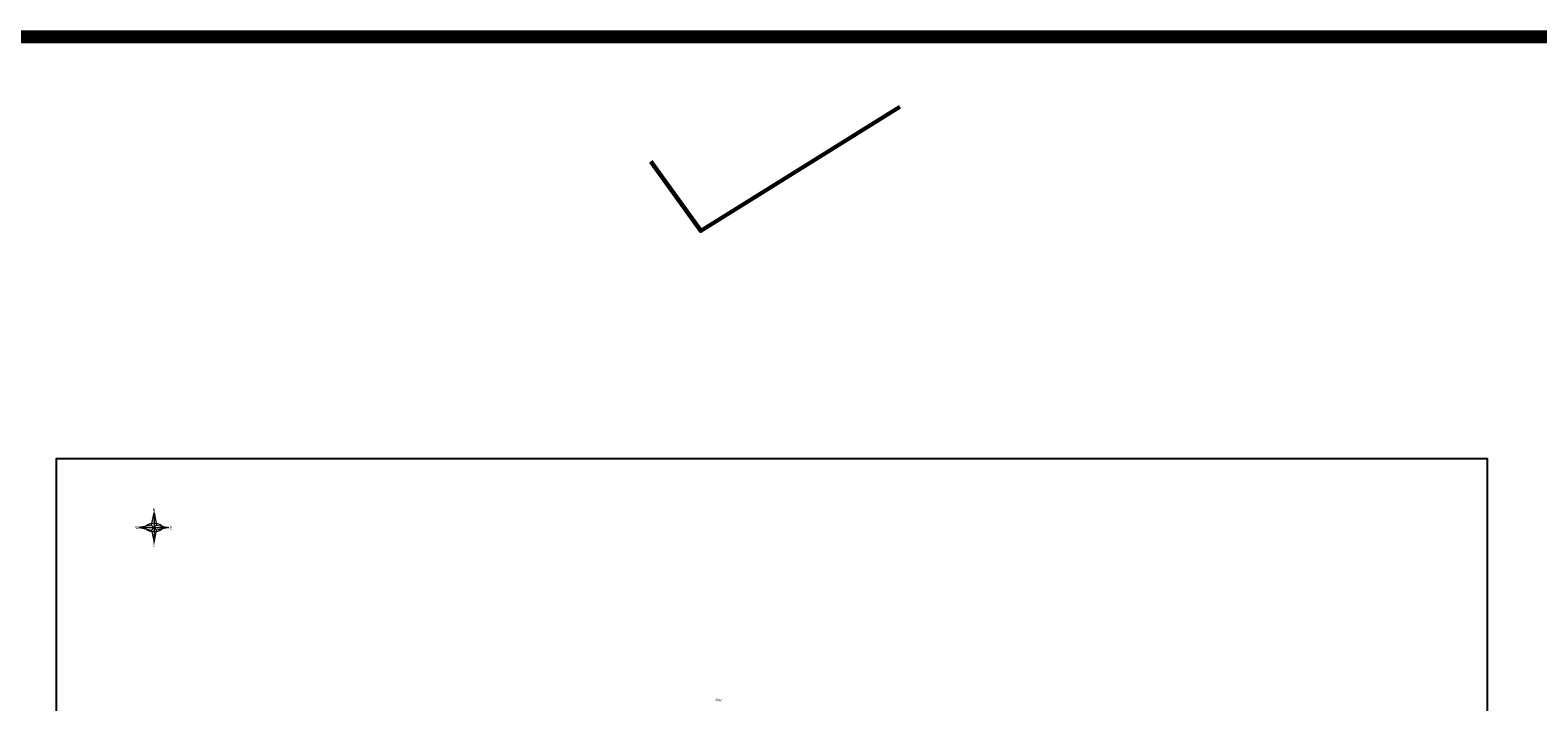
# Model space of a CAD drawing. Header units: millimetres. Extents: x 767170 to 66149698, y -983507 to 2493658.
# Tile 34 of 256: x 1191033 to 1770416, y -571873 to -313890. Entities that reach past the tile are written whole.
import ezdxf

# ---------------------------------------------------------------- set-up
doc = ezdxf.new("R2010")
doc.units = ezdxf.units.MM
doc.layers.add('(002) Рамка', color=7, linetype='Continuous')
doc.layers.add('(007) Здания', color=7, linetype='Continuous')
doc.styles.add('P-131', font='txt')
doc.styles.add('СПДС', font='isocpeur.ttf')

# ---------------------------------------------------------------- blocks, each defined once
blk = doc.blocks.new('A$C27c3a978')
at = {"layer": '(002) Рамка'}
h = blk.add_hatch(color=12, dxfattribs=at)
edge = h.paths.add_edge_path()
edge.add_ellipse((-274152, 200607), major_axis=(-3396, 0), ratio=0.493579, start_angle=360.000185, end_angle=376.903157, ccw=False)
edge.add_line((-277549, 200607), (-279901, 200607))
edge.add_line((-279901, 200607), (-277402, 200119))
edge = h.paths.add_edge_path()
edge.add_line((-274152, 200607), (-275090, 201545))
edge.add_line((-275090, 201545), (-277402, 201094))
edge.add_ellipse((-274152, 200607), major_axis=(-3396, 0), ratio=0.493579, start_angle=-16.902736, end_angle=0.000185)
edge.add_line((-277549, 200607), (-274152, 200607))
edge = h.paths.add_edge_path()
edge.add_line((-275090, 199668), (-274956, 198978))
edge.add_ellipse((-274152, 200607), major_axis=(-3396, 0), ratio=0.493579, start_angle=76.314576, end_angle=90.000026)
edge.add_line((-274152, 198930), (-274152, 200607))
edge.add_line((-274152, 200607), (-275090, 199668))
edge = h.paths.add_edge_path()
edge.add_line((-274152, 194858), (-273349, 198978))
edge.add_ellipse((-274152, 200607), major_axis=(-3396, 0), ratio=0.493579, start_angle=90.000026, end_angle=103.685471, ccw=False)
edge.add_line((-274152, 198930), (-274152, 194858))
edge = h.paths.add_edge_path()
edge.add_ellipse((-274152, 200607), major_axis=(-3396, 0), ratio=0.493579, start_angle=163.097075, end_angle=180.000026)
edge.add_line((-270756, 200607), (-274152, 200607))
edge.add_line((-274152, 200607), (-273214, 199668))
edge.add_line((-273214, 199668), (-270903, 200119))
edge = h.paths.add_edge_path()
edge.add_line((-268404, 200607), (-270903, 201094))
edge.add_ellipse((-274152, 200607), major_axis=(-3396, 0), ratio=0.493579, start_angle=180.000026, end_angle=196.902968, ccw=False)
edge.add_line((-270756, 200607), (-268404, 200607))
edge = h.paths.add_edge_path()
edge.add_ellipse((-274152, 200607), major_axis=(-3396, 0), ratio=0.493579, start_angle=256.314592, end_angle=270.000026)
edge.add_line((-274152, 202283), (-274152, 200607))
edge.add_line((-274152, 200607), (-273214, 201545))
edge.add_line((-273214, 201545), (-273349, 202235))
edge = h.paths.add_edge_path()
edge.add_ellipse((-274152, 200607), major_axis=(-3396, 0), ratio=0.493579, start_angle=270.000026, end_angle=283.685455, ccw=False)
edge.add_line((-274152, 202283), (-274152, 206355))
edge.add_line((-274152, 206355), (-274956, 202235))
at = {"layer": '(002) Рамка', "color": 0, "ltscale": 600}
blk.add_lwpolyline([(-311715, -223050), (238285, -223050), (238285, 226950), (-311715, 226950)], close=True, dxfattribs=at)
at = {"layer": '(002) Рамка', "color": 12, "lineweight": 20, "ltscale": 600}
for points in [[(-275090, 201545), (-274152, 206355), (-273214, 201545)], [(-274152, 206355), (-274152, 194858)], [(-275090, 201545), (-279901, 200607), (-275090, 199668)], [(-279901, 200607), (-268404, 200607)], [(-275090, 201545), (-273214, 199668), (-273214, 199668)], [(-273214, 201545), (-275090, 199668)], [(-275090, 199668), (-274152, 194858), (-273214, 199668)], [(-273214, 201545), (-268404, 200607), (-273214, 199668)]]:
    blk.add_lwpolyline(points, dxfattribs=at)
at = {"layer": '(002) Рамка', "color": 12, "lineweight": 20}
blk.add_ellipse((-274152, 200607), major_axis=(-3396, 0), ratio=0.493579, start_param=1.5707963, end_param=7.8539816, dxfattribs=at)
at = {"layer": '(002) Рамка', "char_height": 1250.96, "width": 5.684341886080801e-11, "attachment_point": 1, "style": 'СПДС'}
for s, insert in [('{\\fTahoma|b0|i0|c0|p34;N}', (-274751, 207940)), ('{\\fTahoma|b0|i0|c0|p34;W}', (-281382, 201256)), ('{\\fTahoma|b0|i0|c204|p34;Е}', (-268068, 201195)), ('{\\fTahoma|b0|i0|c0|p34;S}', (-274750, 194614))]:
    blk.add_mtext(s, dxfattribs=dict(at, insert=insert))
at = {"layer": '(007) Здания', "style": 'P-131'}
blk.add_text('2КН', height=880, rotation=353.694668, dxfattribs=at).set_placement((-58417, 134058))

msp = doc.modelspace()

# ---------------------------------------------------------------- linework, layer by layer
at = {"color": 5, "const_width": 5000}
msp.add_lwpolyline([(769670.35, -316390.45), (6017589.4, -316390.45), (6017589.4, -981006.92), (769670.35, -981006.92)], close=True, dxfattribs=at)
at = {"color": 3, "lineweight": 60}
msp.add_lwpolyline([(1429492.79, -364345.08), (1448707.52, -391017.41), (1525210.58, -343362.85)], dxfattribs=at)

# ---------------------------------------------------------------- next in the draw order: block references
msp.add_blockref('A$C27c3a978', (1512780.29, -705547.05))

doc.saveas('drawing.dxf')
